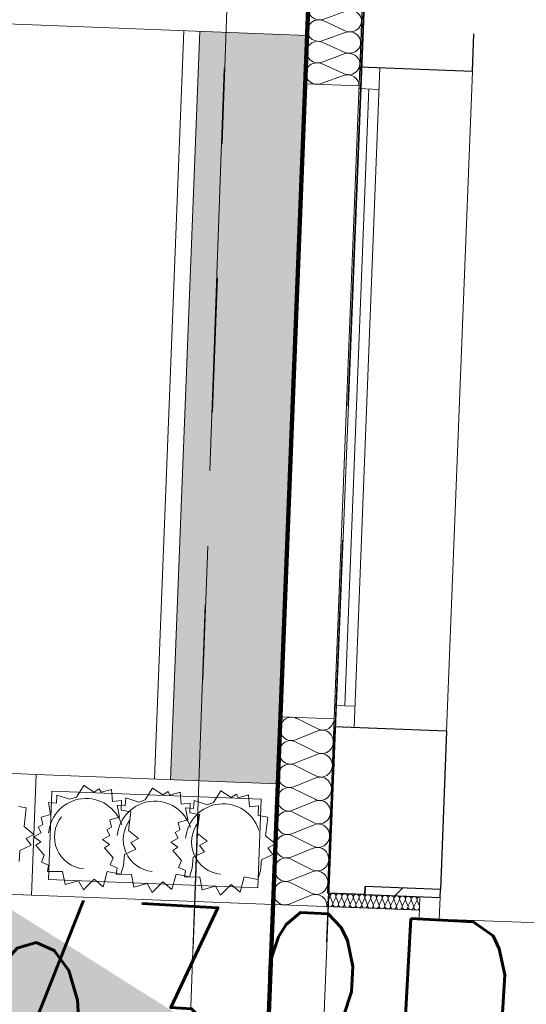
# Model space of a CAD drawing. Extents: x -134780 to 5540120, y 74663 to 5964901.
# Tile 32 of 84: x 5539578.65 to 5539580.54, y 5961332.02 to 5961335.69. Entities that reach past the tile are written whole.
import ezdxf
from ezdxf import colors
from ezdxf.entities.mleader import LeaderData, LeaderLine
from ezdxf.math import Vec2, Vec3

# ---------------------------------------------------------------- set-up
doc = ezdxf.new("R2010")
doc.units = 0
doc.header["$MEASUREMENT"] = 0
doc.set_wipeout_variables(frame=1)
doc.linetypes.add('L_0_03', pattern=[1, 0.5, -0.5])
doc.linetypes.add('L_0_06', pattern=[2, 1.5, -0.5])
for name, color, linetype, lineweight in [('#opisy', 7, 'Continuous', 0), ('312_budynek_ewidencyjny_Nr_Pióra__7', 7, 'Continuous', 13), ('_gaz', 2, 'Continuous', 90), ('Arch drogi_Nr_Pióra__21', 7, 'Continuous', 9), ('Arch schody_Nr_Pióra__21', 7, 'Continuous', 9), ('Arch wyburzenia_Nr_Pióra__46', 5, 'Continuous', 13), ('arch wypelnienia_Nr_Pióra__118', 7, 'Continuous', 211), ('arch wypelnienia_Nr_Pióra__55', 214, 'Continuous', 25), ('Arch ściany nośne_Nr_Pióra__21', 7, 'Continuous', 9), ('Arch ściany nośne_Nr_Pióra__27', 7, 'Continuous', 30), ('bt_Nr_Pióra__7', 7, 'Continuous', 13), ('INWENT.ŚCIANY_Nr_Pióra__1', 7, 'Continuous', 25), ('mapa', 7, 'Continuous', 13), ('trawnik_Nr_Pióra__7', 7, 'Continuous', 13), ('zasuwa_lub_zawor_Nr_Pióra__7', 7, 'Continuous', 13)]:
    doc.layers.add(name, color=color, linetype=linetype, lineweight=lineweight)
doc.layers.add('Arch ocieplenie', color=7, linetype='Continuous')
for name, color, linetype, lineweight, true_color in [('Arch ocieplenie_Nr_Pióra__22', 7, 'Continuous', 9, 0x7f7f7f), ('Arch okna_Nr_Pióra__4', 7, 'Continuous', 9, 0x029e21), ('arch wypelnienia_Nr_Pióra__17', 7, 'Continuous', 15, 0xdcd705), ('Arch wyposarzenie_Nr_Pióra__4', 7, 'Continuous', 9, 0x029e21)]:
    doc.layers.add(name, color=color, linetype=linetype, lineweight=lineweight, true_color=true_color)
doc.styles.add('ROMANS', font='romans', dxfattribs={"width": 0.8})
doc.styles.get("Standard").update_dxf_attribs({"font": 'txt', "bigfont": 'BIGFONT.SHX'})

# ---------------------------------------------------------------- blocks, each defined once
blk = doc.blocks.new('Izolacja cieplna 14_20', base_point=(-133901.1, 110627.8))
at = {"layer": 'Arch ocieplenie_Nr_Pióra__22', "linetype": 'Continuous'}
for p, q in [((-134041.5, 110629.9), (-133962.1, 110593.5)), ((-133962.3, 110586.8), (-134044.4, 110556.7)), ((-134044.6, 110550), (-133965.2, 110513.6)), ((-133965.4, 110506.8), (-134047.5, 110476.7)), ((-134047.8, 110470), (-133968.3, 110433.6)), ((-133968.6, 110426.9), (-134050.6, 110396.8)), ((-134050.9, 110390.1), (-133971.4, 110353.7)), ((-133971.7, 110347), (-134053.7, 110316.9)), ((-134054, 110310.2), (-133974.6, 110273.7)), ((-133974.8, 110267), (-134056.9, 110236.9)), ((-134057.1, 110230.2), (-133977.7, 110193.8)), ((-133977.9, 110187.1), (-134060, 110157)), ((-134060.2, 110150.3), (-133980.8, 110113.9)), ((-133981.1, 110107.2), (-134063.1, 110077.1))]:
    blk.add_line(p, q, dxfattribs=at)
for centre, start_param, end_param in [((-134060, 110594), 1.158003, 5.125183), ((-133943.6, 110629.4), 4.299596, 6.283185), ((-133946.7, 110549.5), 4.299595, 8.266774), ((-134063.1, 110514), 1.158003, 5.125183), ((-133949.8, 110469.6), 4.299595, 8.266774), ((-134066.2, 110434.1), 1.158003, 5.125183), ((-133953, 110389.6), 4.299595, 8.266774), ((-134069.4, 110354.1), 1.158003, 5.125183), ((-133956.1, 110309.7), 4.299595, 8.266774), ((-134072.5, 110274.2), 1.158003, 5.125183), ((-133959.2, 110229.8), 4.299595, 8.266774), ((-134075.6, 110194.3), 1.158003, 5.125183), ((-133962.3, 110149.8), 4.299595, 8.266774), ((-134078.7, 110114.3), 1.158003, 5.125183), ((-133965.4, 110069.9), 6.283185, 8.266774)]:
    blk.add_ellipse(centre, major_axis=(42.5, -1.7), ratio=0.940388, start_param=start_param, end_param=end_param, dxfattribs=at)
blk = doc.blocks.new('Izolacja cieplna 14_19', base_point=(-134015.1, 107710))
at = {"layer": 'Arch ocieplenie_Nr_Pióra__22', "linetype": 'Continuous'}
for p, q in [((-134155.6, 107711.8), (-134076.2, 107672.3)), ((-134076.5, 107665), (-134158.7, 107631.7)), ((-134159, 107624.4), (-134079.7, 107584.9)), ((-134079.9, 107577.5), (-134162.1, 107544.3)), ((-134162.4, 107537), (-134083.1, 107497.4)), ((-134083.4, 107490.1), (-134165.5, 107456.9)), ((-134165.8, 107449.5), (-134086.5, 107410)), ((-134086.8, 107402.7), (-134168.9, 107369.4)), ((-134169.2, 107362.1), (-134089.9, 107322.6)), ((-134090.2, 107315.2), (-134172.4, 107282)), ((-134172.7, 107274.7), (-134093.3, 107235.1)), ((-134093.6, 107227.8), (-134175.8, 107194.6)), ((-134176.1, 107187.2), (-134096.7, 107147.7)), ((-134097, 107140.4), (-134179.2, 107107.1)), ((-134179.5, 107099.8), (-134100.2, 107060.3)), ((-134100.5, 107052.9), (-134182.6, 107019.7))]:
    blk.add_line(p, q, dxfattribs=at)
for centre, start_param, end_param in [((-134174.2, 107672.4), 2.728799, 6.695979), ((-134057.6, 107711.7), 5.870392, 7.853982), ((-134061, 107624.2), 5.870392, 9.837571), ((-134177.6, 107585), 2.728799, 6.695979), ((-134064.5, 107536.8), 5.870392, 9.837571), ((-134181, 107497.6), 2.728799, 6.695979), ((-134067.9, 107449.4), 5.870392, 9.837571), ((-134184.4, 107410.1), 2.728799, 6.695979), ((-134071.3, 107361.9), 5.870392, 9.837571), ((-134187.8, 107322.7), 2.728799, 6.695979), ((-134074.7, 107274.5), 5.870392, 9.837571), ((-134191.3, 107235.3), 2.728799, 6.695979), ((-134078.1, 107187.1), 5.870392, 9.837571), ((-134194.7, 107147.8), 2.728799, 6.695979), ((-134081.5, 107099.6), 5.870392, 9.837571), ((-134198.1, 107060.4), 2.728799, 6.695979), ((-134085, 107012.2), 1.570796, 3.554385)]:
    blk.add_ellipse(centre, major_axis=(-1.7, -43.7), ratio=0.972243, start_param=start_param, end_param=end_param, dxfattribs=at)
blk = doc.blocks.new('mapa')
at = {"layer": 'arch wypelnienia_Nr_Pióra__17', "linetype": 'Continuous', "lineweight": 0}
blk.add_hatch(color=253, dxfattribs=at).paths.add_polyline_path([(5539579.6226, 5961333.0927), (5539579.7148, 5961335.4509), (5539579.7218, 5961335.6307), (5539579.3221, 5961335.6464), (5539579.2132, 5961332.8585), (5539579.6129, 5961332.8429)], flags=0)
at = {"layer": 'arch wypelnienia_Nr_Pióra__55', "linetype": 'Continuous'}
blk.add_hatch(color=252, dxfattribs=at).paths.add_polyline_path([(5539579.3385, 5961331.9212), (5539577.3475, 5961330.8731), (5539577.4353, 5961333.1214)], flags=0)
at = {"layer": 'Arch ściany nośne_Nr_Pióra__21', "linetype": 'Continuous'}
h = blk.add_hatch(dxfattribs=at)
h.set_pattern_fill('Common_Brick', color=252, scale=0.001, style=0, pattern_type=2)
h.set_pattern_definition([(45, (5539713.8376, 5961225.37486), (-0.09192388, 0.09192388), [])])
h.paths.add_polyline_path([(5539579.937, 5961332.4299), (5539580.2168, 5961332.419), (5539580.2179, 5961332.4489), (5539579.9381, 5961332.4599)], flags=0)
at = {"layer": '312_budynek_ewidencyjny_Nr_Pióra__7', "color": 252, "linetype": 'Continuous', "flags": 128}
blk.add_lwpolyline([(5539579.56, 5961326.37), (5539580.53, 5961350.62)], dxfattribs=at)
at = {"layer": 'Arch drogi_Nr_Pióra__21', "linetype": 'Continuous'}
for p, q in [((5539579.1532, 5961332.8608), (5539579.2622, 5961335.6487)), ((5539579.2132, 5961332.8585), (5539579.3221, 5961335.6464))]:
    blk.add_line(p, q, dxfattribs=at)
at = {"layer": 'Arch ocieplenie_Nr_Pióra__22', "color": 252, "linetype": 'Continuous'}
for p, q in [((5539579.8064, 5961332.4201), (5539579.7966, 5961332.4003)), ((5539579.8164, 5961332.3995), (5539579.8082, 5961332.42)), ((5539579.8279, 5961332.4193), (5539579.8182, 5961332.3994)), ((5539579.8379, 5961332.3986), (5539579.8297, 5961332.4192)), ((5539579.8495, 5961332.4184), (5539579.8397, 5961332.3986)), ((5539579.8594, 5961332.3978), (5539579.8513, 5961332.4183)), ((5539579.871, 5961332.4176), (5539579.8613, 5961332.3977)), ((5539579.881, 5961332.397), (5539579.8728, 5961332.4175)), ((5539579.8926, 5961332.4167), (5539579.8828, 5961332.3969)), ((5539579.9025, 5961332.3961), (5539579.8944, 5961332.4167)), ((5539579.9141, 5961332.4159), (5539579.9043, 5961332.3961)), ((5539579.9241, 5961332.3953), (5539579.9159, 5961332.4158)), ((5539579.9356, 5961332.415), (5539579.9259, 5961332.3952)), ((5539579.9456, 5961332.3944), (5539579.9375, 5961332.415)), ((5539579.9572, 5961332.4142), (5539579.9474, 5961332.3944)), ((5539579.9672, 5961332.3936), (5539579.959, 5961332.4141)), ((5539579.9787, 5961332.4134), (5539579.969, 5961332.3935)), ((5539579.9887, 5961332.3928), (5539579.9805, 5961332.4133)), ((5539580.0003, 5961332.4125), (5539579.9905, 5961332.3927)), ((5539580.0103, 5961332.3919), (5539580.0021, 5961332.4124)), ((5539580.0218, 5961332.4117), (5539580.0121, 5961332.3918)), ((5539580.0318, 5961332.3911), (5539580.0236, 5961332.4116)), ((5539580.0434, 5961332.4108), (5539580.0336, 5961332.391)), ((5539580.0534, 5961332.3902), (5539580.0452, 5961332.4108)), ((5539580.0649, 5961332.41), (5539580.0552, 5961332.3902)), ((5539580.0749, 5961332.3894), (5539580.0667, 5961332.4099)), ((5539580.0865, 5961332.4091), (5539580.0767, 5961332.3893)), ((5539580.0965, 5961332.3885), (5539580.0883, 5961332.4091)), ((5539580.108, 5961332.4083), (5539580.0983, 5961332.3885)), ((5539580.118, 5961332.3877), (5539580.1098, 5961332.4082)), ((5539580.1296, 5961332.4075), (5539580.1198, 5961332.3876)), ((5539580.1395, 5961332.3869), (5539580.1314, 5961332.4074))]:
    blk.add_line(p, q, dxfattribs=at)
for centre, start_param, end_param in [((5539579.7967, 5961332.4247), 2.7288, 4.712389), ((5539579.8182, 5961332.4239), 2.7288, 6.695979), ((5539579.8398, 5961332.4231), 2.7288, 6.695979), ((5539579.8613, 5961332.4222), 2.7288, 6.695979), ((5539579.8829, 5961332.4214), 2.7288, 6.695979), ((5539579.9044, 5961332.4205), 2.7288, 6.695979), ((5539579.9259, 5961332.4197), 2.7288, 6.695979), ((5539579.9475, 5961332.4188), 2.7288, 6.695979), ((5539579.8063, 5961332.3956), 5.870392, 9.837571), ((5539579.8279, 5961332.3948), 5.870392, 9.837571), ((5539579.8494, 5961332.3939), 5.870392, 9.837571), ((5539579.871, 5961332.3931), 5.870392, 9.837571), ((5539579.8925, 5961332.3922), 5.870392, 9.837571), ((5539579.914, 5961332.3914), 5.870392, 9.837571), ((5539579.9356, 5961332.3906), 5.870392, 9.837571), ((5539579.9571, 5961332.3897), 5.870392, 9.837571), ((5539579.969, 5961332.418), 2.7288, 6.695979), ((5539579.9787, 5961332.3889), 5.870392, 9.837571), ((5539579.9906, 5961332.4172), 2.7288, 6.695979), ((5539580.0121, 5961332.4163), 2.7288, 6.695979), ((5539580.0337, 5961332.4155), 2.7288, 6.695979), ((5539580.0552, 5961332.4146), 2.7288, 6.695979), ((5539580.0768, 5961332.4138), 2.7288, 6.695979), ((5539580.0983, 5961332.413), 2.7288, 6.695979), ((5539580.1199, 5961332.4121), 2.7288, 6.695979), ((5539580.1414, 5961332.4113), 4.712389, 6.695979), ((5539580.0002, 5961332.388), 5.870392, 9.837571), ((5539580.0218, 5961332.3872), 5.870392, 9.837571), ((5539580.0433, 5961332.3863), 5.870392, 9.837571), ((5539580.0649, 5961332.3855), 5.870392, 9.837571), ((5539580.0864, 5961332.3847), 5.870392, 9.837571), ((5539580.108, 5961332.3838), 5.870392, 9.837571), ((5539580.1295, 5961332.383), 5.870392, 9.837571)]:
    blk.add_ellipse(centre, major_axis=(-0.0108, 0.0004), ratio=0.986338, start_param=start_param, end_param=end_param, dxfattribs=at)
at = {"layer": 'Arch okna_Nr_Pióra__4', "color": 252, "linetype": 'Continuous'}
for p, q in [((5539579.9174, 5961335.513), (5539579.8213, 5961333.0549)), ((5539579.9923, 5961335.5101), (5539579.8962, 5961333.052)), ((5539580.3371, 5961335.4966), (5539580.241, 5961333.0385)), ((5539579.9517, 5961335.4316), (5539579.8619, 5961333.1334)), ((5539579.9892, 5961335.4302), (5539579.9143, 5961335.4331)), ((5539579.8994, 5961333.1319), (5539579.8244, 5961333.1348)), ((5539580.1418, 5961332.4219), (5539580.1387, 5961332.342)), ((5539580.2168, 5961332.419), (5539580.2136, 5961332.339)), ((5539580.2136, 5961332.339), (5539580.1387, 5961332.342)), ((5539580.2136, 5961332.339), (5539581.113, 5961332.3039))]:
    blk.add_line(p, q, dxfattribs=at)
at = {"layer": 'Arch okna_Nr_Pióra__4', "color": 253, "linetype": 'Continuous'}
blk.add_line((5539579.7148, 5961335.4509), (5539579.6226, 5961333.0927), dxfattribs=at)
at = {"layer": 'Arch okna_Nr_Pióra__4', "color": 252, "linetype": 'Continuous'}
blk.add_arc((5539580.2136, 5961332.339), 0.9, 267.7616, 357.7616, dxfattribs=at)
at = {"layer": 'Arch schody_Nr_Pióra__21', "color": 252, "linetype": 'Continuous'}
for p, q in [((5539579.7218, 5961335.6307), (5539572.2775, 5961335.9217)), ((5539578.7135, 5961332.878), (5539577.8142, 5961332.9132)), ((5539578.696, 5961332.4284), (5539578.7135, 5961332.878)), ((5539578.696, 5961332.4284), (5539578.7135, 5961332.878)), ((5539579.6129, 5961332.8429), (5539578.7135, 5961332.878)), ((5539579.5953, 5961332.3932), (5539579.6129, 5961332.8429)), ((5539578.7712, 5961332.8157), (5539578.7583, 5961332.486)), ((5539579.5506, 5961332.7853), (5539578.7712, 5961332.8157)), ((5539579.5377, 5961332.4555), (5539579.5506, 5961332.7853)), ((5539578.7583, 5961332.486), (5539579.5377, 5961332.4555)), ((5539577.7967, 5961332.4635), (5539578.696, 5961332.4284)), ((5539578.696, 5961332.4284), (5539579.5953, 5961332.3932))]:
    blk.add_line(p, q, dxfattribs=at)
at = {"layer": 'Arch wyburzenia_Nr_Pióra__46', "color": 252, "linetype": 'Continuous'}
for p, q in [((5539579.7367, 5961336.0105), (5539579.7148, 5961335.4509)), ((5539579.7148, 5961335.4509), (5539579.9146, 5961335.4431)), ((5539579.6226, 5961333.0927), (5539579.5953, 5961332.3932)), ((5539579.8225, 5961333.0849), (5539579.6226, 5961333.0927)), ((5539579.5953, 5961332.3932), (5539580.1399, 5961332.3719))]:
    blk.add_line(p, q, dxfattribs=at)
at = {"layer": 'arch wypelnienia_Nr_Pióra__118', "linetype": 'Continuous', "flags": 128}
blk.add_lwpolyline([(5539579.0885, 5961327.109), (5539579.0561, 5961326.2796), (5539592.7057, 5961325.7461), (5539592.7381, 5961326.5754), (5539592.4383, 5961326.5872), (5539592.7312, 5961334.0814), (5539592.8773, 5961337.8086), (5539594.9154, 5961337.7289), (5539595.0573, 5961341.3599), (5539593.023, 5961341.4356), (5539593.4687, 5961352.947), (5539593.7684, 5961352.9353), (5539593.7872, 5961353.415), (5539593.2876, 5961353.4345), (5539593.2905, 5961353.5105), (5539586.99, 5961353.68), (5539586.89, 5961350.36), (5539580.53, 5961350.62), (5539580.5363, 5961350.8085), (5539580.0155, 5961350.8259), (5539579.9968, 5961350.3462), (5539580.2966, 5961350.3345), (5539579.3883, 5961327.0973)], close=True, dxfattribs=at)
at = {"layer": 'Arch wyposarzenie_Nr_Pióra__4', "color": 252, "linetype": 'Continuous'}
for p, q in [((5539578.8634, 5961332.7933), (5539578.8905, 5961332.837)), ((5539578.8905, 5961332.837), (5539578.9287, 5961332.8118)), ((5539578.7886, 5961332.7712), (5539578.7904, 5961332.7999)), ((5539578.7904, 5961332.7999), (5539578.8387, 5961332.7849)), ((5539578.9287, 5961332.8118), (5539578.948, 5961332.8237)), ((5539578.948, 5961332.8237), (5539578.9551, 5961332.811)), ((5539578.9551, 5961332.811), (5539578.993, 5961332.8215)), ((5539578.993, 5961332.8215), (5539578.9972, 5961332.7767)), ((5539579.1193, 5961332.7833), (5539579.1464, 5961332.827)), ((5539579.1464, 5961332.827), (5539579.1846, 5961332.8018)), ((5539579.1846, 5961332.8018), (5539579.2039, 5961332.8137)), ((5539579.2039, 5961332.8137), (5539579.211, 5961332.801)), ((5539579.211, 5961332.801), (5539579.2489, 5961332.8115)), ((5539579.2489, 5961332.8115), (5539579.2531, 5961332.7667)), ((5539579.3735, 5961332.7734), (5539579.4007, 5961332.8171)), ((5539579.4007, 5961332.8171), (5539579.4389, 5961332.7918)), ((5539579.4389, 5961332.7918), (5539579.4582, 5961332.8038)), ((5539579.4582, 5961332.8038), (5539579.4652, 5961332.7911)), ((5539579.4652, 5961332.7911), (5539579.5032, 5961332.8015)), ((5539579.5032, 5961332.8015), (5539579.5074, 5961332.7567)), ((5539578.7669, 5961332.7284), (5539578.7589, 5961332.773)), ((5539578.7589, 5961332.773), (5539578.7886, 5961332.7712)), ((5539578.8387, 5961332.7849), (5539578.8634, 5961332.7933)), ((5539578.9972, 5961332.7767), (5539579.0306, 5961332.7804)), ((5539579.0228, 5961332.7184), (5539579.0148, 5961332.763)), ((5539579.0148, 5961332.763), (5539579.0445, 5961332.7612)), ((5539579.0306, 5961332.7804), (5539579.0295, 5961332.7441)), ((5539579.0445, 5961332.7612), (5539579.0463, 5961332.7899)), ((5539579.0463, 5961332.7899), (5539579.0946, 5961332.7749)), ((5539579.0946, 5961332.7749), (5539579.1193, 5961332.7833)), ((5539579.2531, 5961332.7667), (5539579.2865, 5961332.7704)), ((5539579.2865, 5961332.7704), (5539579.2854, 5961332.7341)), ((5539579.2988, 5961332.7513), (5539579.3006, 5961332.78)), ((5539579.3006, 5961332.78), (5539579.3489, 5961332.765)), ((5539579.3489, 5961332.765), (5539579.3735, 5961332.7734)), ((5539579.5074, 5961332.7567), (5539579.5408, 5961332.7605)), ((5539579.5408, 5961332.7605), (5539579.5397, 5961332.7242)), ((5539578.6472, 5961332.7587), (5539578.6762, 5961332.7535)), ((5539578.6762, 5961332.7535), (5539578.6678, 5961332.6836)), ((5539578.7312, 5961332.7179), (5539578.7669, 5961332.7284)), ((5539579.0295, 5961332.7441), (5539579.0364, 5961332.7435)), ((5539579.0364, 5961332.7435), (5539579.0654, 5961332.7383)), ((5539579.0654, 5961332.7383), (5539579.0569, 5961332.6684)), ((5539579.2771, 5961332.7085), (5539579.2691, 5961332.753)), ((5539579.2691, 5961332.753), (5539579.2988, 5961332.7513)), ((5539579.2854, 5961332.7341), (5539579.2923, 5961332.7335)), ((5539579.2923, 5961332.7335), (5539579.3213, 5961332.7283)), ((5539579.3213, 5961332.7283), (5539579.3128, 5961332.6584)), ((5539579.5397, 5961332.7242), (5539579.5466, 5961332.7235)), ((5539579.5466, 5961332.7235), (5539579.5755, 5961332.7184)), ((5539578.7202, 5961332.6807), (5539578.7381, 5961332.6911)), ((5539578.7381, 5961332.6911), (5539578.7312, 5961332.7179)), ((5539578.9871, 5961332.7079), (5539579.0228, 5961332.7184)), ((5539578.994, 5961332.6811), (5539578.9871, 5961332.7079)), ((5539579.2414, 5961332.698), (5539579.2771, 5961332.7085)), ((5539579.2483, 5961332.6712), (5539579.2414, 5961332.698)), ((5539579.5755, 5961332.7184), (5539579.5671, 5961332.6485)), ((5539578.6678, 5961332.6836), (5539578.7048, 5961332.6544)), ((5539578.7048, 5961332.6544), (5539578.6759, 5961332.6387)), ((5539578.7045, 5961332.6455), (5539578.7318, 5961332.66)), ((5539578.7318, 5961332.66), (5539578.7202, 5961332.6807)), ((5539578.9603, 5961332.6355), (5539578.9877, 5961332.65)), ((5539578.9761, 5961332.6707), (5539578.994, 5961332.6811)), ((5539578.9877, 5961332.65), (5539578.9761, 5961332.6707)), ((5539579.0569, 5961332.6684), (5539579.094, 5961332.6391)), ((5539579.2304, 5961332.6607), (5539579.2483, 5961332.6712)), ((5539579.2419, 5961332.64), (5539579.2304, 5961332.6607)), ((5539579.3128, 5961332.6584), (5539579.3498, 5961332.6291)), ((5539578.6944, 5961332.6144), (5539578.6522, 5961332.5946)), ((5539578.6759, 5961332.6387), (5539578.6944, 5961332.6144)), ((5539578.7306, 5961332.6263), (5539578.7045, 5961332.6455)), ((5539578.7113, 5961332.6141), (5539578.7306, 5961332.6263)), ((5539578.7432, 5961332.5767), (5539578.7113, 5961332.6141)), ((5539578.9865, 5961332.6163), (5539578.9603, 5961332.6355)), ((5539578.9672, 5961332.6041), (5539578.9865, 5961332.6163)), ((5539579.094, 5961332.6391), (5539579.065, 5961332.6235)), ((5539579.065, 5961332.6235), (5539579.0836, 5961332.5992)), ((5539579.2146, 5961332.6256), (5539579.2419, 5961332.64)), ((5539579.2408, 5961332.6064), (5539579.2146, 5961332.6256)), ((5539579.3498, 5961332.6291), (5539579.3209, 5961332.6135)), ((5539579.3209, 5961332.6135), (5539579.3394, 5961332.5892)), ((5539579.5671, 5961332.6485), (5539579.6041, 5961332.6192)), ((5539579.6041, 5961332.6192), (5539579.5752, 5961332.6036)), ((5539578.6522, 5961332.5946), (5539578.6492, 5961332.5533)), ((5539578.7327, 5961332.5503), (5539578.7432, 5961332.5767)), ((5539578.9991, 5961332.5667), (5539578.9672, 5961332.6041)), ((5539579.0413, 5961332.5794), (5539579.0384, 5961332.5381)), ((5539579.0836, 5961332.5992), (5539579.0413, 5961332.5794)), ((5539579.2215, 5961332.5942), (5539579.2408, 5961332.6064)), ((5539579.2534, 5961332.5568), (5539579.2215, 5961332.5942)), ((5539579.3394, 5961332.5892), (5539579.2972, 5961332.5694)), ((5539579.5937, 5961332.5793), (5539579.5515, 5961332.5594)), ((5539579.5752, 5961332.6036), (5539579.5937, 5961332.5793)), ((5539578.7591, 5961332.5394), (5539578.7327, 5961332.5503)), ((5539578.9886, 5961332.5403), (5539578.9991, 5961332.5667)), ((5539579.015, 5961332.5294), (5539578.9886, 5961332.5403)), ((5539579.2429, 5961332.5304), (5539579.2534, 5961332.5568)), ((5539579.2972, 5961332.5694), (5539579.2943, 5961332.5281)), ((5539579.5515, 5961332.5594), (5539579.5486, 5961332.5182)), ((5539578.7551, 5961332.5163), (5539578.7591, 5961332.5394)), ((5539578.8116, 5961332.5154), (5539578.7551, 5961332.5163)), ((5539578.8203, 5961332.4674), (5539578.8116, 5961332.5154)), ((5539578.9776, 5961332.5155), (5539578.962, 5961332.4588)), ((5539579.0284, 5961332.5063), (5539578.9776, 5961332.5155)), ((5539579.011, 5961332.5063), (5539579.015, 5961332.5294)), ((5539579.0675, 5961332.5054), (5539579.011, 5961332.5063)), ((5539579.0384, 5961332.5381), (5539579.0284, 5961332.5063)), ((5539579.0762, 5961332.4574), (5539579.0675, 5961332.5054)), ((5539579.2335, 5961332.5055), (5539579.2179, 5961332.4488)), ((5539579.2843, 5961332.4963), (5539579.2335, 5961332.5055)), ((5539579.2692, 5961332.5195), (5539579.2429, 5961332.5304)), ((5539579.2653, 5961332.4964), (5539579.2692, 5961332.5195)), ((5539579.2943, 5961332.5281), (5539579.2843, 5961332.4963)), ((5539579.5486, 5961332.5182), (5539579.5385, 5961332.4864)), ((5539578.8708, 5961332.4816), (5539578.8203, 5961332.4674)), ((5539578.8887, 5961332.4475), (5539578.8708, 5961332.4816)), ((5539578.9285, 5961332.4877), (5539578.8887, 5961332.4475)), ((5539578.962, 5961332.4588), (5539578.9285, 5961332.4877)), ((5539579.1267, 5961332.4716), (5539579.0762, 5961332.4574)), ((5539579.1446, 5961332.4375), (5539579.1267, 5961332.4716)), ((5539579.1843, 5961332.4777), (5539579.1446, 5961332.4375)), ((5539579.2179, 5961332.4488), (5539579.1843, 5961332.4777)), ((5539579.3218, 5961332.4955), (5539579.2653, 5961332.4964)), ((5539579.3305, 5961332.4475), (5539579.3218, 5961332.4955)), ((5539579.4386, 5961332.4678), (5539579.3988, 5961332.4276)), ((5539579.4722, 5961332.4389), (5539579.4386, 5961332.4678)), ((5539579.4878, 5961332.4956), (5539579.4722, 5961332.4389)), ((5539579.5385, 5961332.4864), (5539579.4878, 5961332.4956)), ((5539579.381, 5961332.4617), (5539579.3305, 5961332.4475)), ((5539579.3988, 5961332.4276), (5539579.381, 5961332.4617))]:
    blk.add_line(p, q, dxfattribs=at)
for centre, major_axis, start_param, end_param in [((5539578.8985, 5961332.6456), (-0.0056, -0.1425), 1.927535, 4.652962), ((5539579.1544, 5961332.6356), (-0.0056, -0.1425), 1.927535, 4.652962), ((5539579.4087, 5961332.6257), (-0.0056, -0.1425), 1.927535, 4.652962), ((5539578.8985, 5961332.6456), (-0.0047, -0.1193), 4.078423, 6.243896), ((5539579.1544, 5961332.6356), (-0.0047, -0.1193), 4.078423, 6.243896), ((5539579.4087, 5961332.6257), (-0.0047, -0.1193), 4.078423, 6.243896)]:
    blk.add_ellipse(centre, major_axis=major_axis, ratio=0.982005, start_param=start_param, end_param=end_param, dxfattribs=at)
at = {"layer": 'Arch ściany nośne_Nr_Pióra__27', "color": 252, "linetype": 'Continuous'}
for p, q in [((5539579.9381, 5961332.4599), (5539579.937, 5961332.4299)), ((5539579.937, 5961332.4299), (5539580.2168, 5961332.419)), ((5539580.2179, 5961332.4489), (5539579.9381, 5961332.4599)), ((5539580.2168, 5961332.419), (5539580.2179, 5961332.4489))]:
    blk.add_line(p, q, dxfattribs=at)
at = {"layer": 'bt_Nr_Pióra__7', "color": 252, "linetype": 'L_0_06'}
for p, q in [((5539579.075, 5961326.014), (5539579.85, 5961347.77)), ((5539580.41, 5961347.74), (5539579.56, 5961326.37))]:
    blk.add_line(p, q, dxfattribs=at)
at = {"layer": 'INWENT.ŚCIANY_Nr_Pióra__1', "color": 252, "linetype": 'Continuous'}
for p, q in [((5539579.9353, 5961335.9727), (5539579.9174, 5961335.513)), ((5539580.3371, 5961335.4966), (5539580.3425, 5961335.6365)), ((5539579.9174, 5961335.513), (5539579.9162, 5961335.483)), ((5539580.3371, 5961335.4966), (5539579.9174, 5961335.513)), ((5539579.8213, 5961333.0549), (5539579.7971, 5961332.4354)), ((5539580.241, 5961333.0385), (5539579.8213, 5961333.0549)), ((5539580.241, 5961333.0385), (5539580.2179, 5961332.4489)), ((5539579.937, 5961332.4299), (5539579.7971, 5961332.4354)), ((5539579.937, 5961332.4299), (5539579.9381, 5961332.4599)), ((5539580.2179, 5961332.4489), (5539579.9381, 5961332.4599))]:
    blk.add_line(p, q, dxfattribs=at)
at = {"layer": 'trawnik_Nr_Pióra__7', "color": 252, "linetype": 'L_0_03', "flags": 128}
blk.add_lwpolyline([(5539577.6524, 5961325.0122), (5539575.85, 5961335.03), (5539573.9, 5961345.78), (5539579.782, 5961345.7343), (5539579.075, 5961326.014), (5539592.6, 5961325.48), (5539592.445, 5961324.71)], close=True, dxfattribs=at)
at = {"layer": 'Arch ocieplenie', "color": 252, "linetype": 'Continuous', "lineweight": 9, "xscale": 0.001, "yscale": 0.001, "zscale": 0.001}
for name, p in [('Izolacja cieplna 14_20', (5539579.9365, 5961336.0026)), ('Izolacja cieplna 14_19', (5539579.8225, 5961333.0849))]:
    blk.add_blockref(name, p, dxfattribs=at)

msp = doc.modelspace()

# ---------------------------------------------------------------- block references
at = {"layer": 'mapa', "color": 4, "lineweight": 40}
msp.add_blockref('mapa', (0, 0), dxfattribs=at)

# ---------------------------------------------------------------- next in the draw order: texts
at = {"layer": '_gaz', "color": 7, "lineweight": 35, "ltscale": 0.1, "style": 'ROMANS', "width": 0.6}
msp.add_text('g%%C32PE', height=1, rotation=356.8341, dxfattribs=at).set_placement((5539577.922, 5961331.4605))

# ---------------------------------------------------------------- next in the draw order: leaders
at = {"layer": '#opisy', "lineweight": 0}
ml = msp.add_multileader_mtext('Standard', dxfattribs=at)
ml.set_content('\\fArial|b0|i0|c238|p34;\\A1;G11 ', color=256)
ml.set_leader_properties()
ml.build(insert=Vec2(0, 0))
ml.multileader.update_dxf_attribs({"text_left_attachment_type": 5, "text_right_attachment_type": 5, "dogleg_length": 0.36, "arrow_head_size": 0.18})
ctx = ml.context
ctx.base_point, ctx.char_height, ctx.arrow_head_size, ctx.landing_gap_size, ctx.plane_origin = Vec3(5539524.6362, 5961334.0989), 1.5, 0.18, 0.09, Vec3(5539544.0139, 5961304.8433)
ctx.left_attachment, ctx.right_attachment, ctx.text_align_type = 5, 5, 2
notes = []
notes.append((ctx, [(0, (1, 1, 0), (5539532.1002, 5961332.5734), (-1, 0), 0.36, [(0, [(5539580.1231, 5961348.853)], 0, [])])]))
ctx.mtext.insert, ctx.mtext.alignment, ctx.mtext.flow_direction = Vec3(5539531.6502, 5961334.3989), 3, 5
ml = msp.add_multileader_mtext('Standard', dxfattribs=at)
ml.set_content('\\fArial|b0|i0|c238|p34;\\A1;S3 ', color=256)
ml.set_leader_properties()
ml.build(insert=Vec2(0, 0))
ml.multileader.update_dxf_attribs({"text_left_attachment_type": 5, "text_right_attachment_type": 5, "dogleg_length": 0.36, "arrow_head_size": 0.18})
ctx = ml.context
ctx.base_point, ctx.char_height, ctx.arrow_head_size, ctx.landing_gap_size, ctx.plane_origin = Vec3(5539526.7182, 5961329.3933), 1.5, 0.18, 0.09, Vec3(5539505.815, 5961314.531)
ctx.left_attachment, ctx.right_attachment, ctx.text_align_type = 5, 5, 2
notes.append((ctx, [(0, (1, 1, 0), (5539531.9982, 5961330.1666), (-1, 0), 0.36, [(0, [(5539579.816, 5961346.7521)], 0, [])])]))
ctx.mtext.insert, ctx.mtext.alignment, ctx.mtext.flow_direction = Vec3(5539531.5482, 5961331.9921), 3, 5
ml = msp.add_multileader_mtext('Standard', dxfattribs=at)
ml.set_content('\\fArial|b0|i0|c238|p34;\\A1;G9.1 ', color=256)
ml.set_leader_properties()
ml.build(insert=Vec2(0, 0))
ml.multileader.update_dxf_attribs({"text_left_attachment_type": 5, "text_right_attachment_type": 5, "dogleg_length": 0.36, "arrow_head_size": 0.18})
ctx = ml.context
ctx.base_point, ctx.char_height, ctx.arrow_head_size, ctx.landing_gap_size, ctx.plane_origin = Vec3(5539523.3369, 5961326.5257), 1.5, 0.18, 0.09, Vec3(5539545.6396, 5961297.27)
ctx.left_attachment, ctx.right_attachment, ctx.text_align_type = 5, 5, 2
notes.append((ctx, [(0, (1, 1, 0), (5539531.9649, 5961325.0002), (-1, 0), 0.36, [(0, [(5539579.9426, 5961339.7526)], 0, [])])]))
ctx.mtext.insert, ctx.mtext.alignment, ctx.mtext.flow_direction = Vec3(5539531.5149, 5961326.8257), 3, 5
for ctx, leaders in notes:
    for number, flags, end, landing, length, lines in leaders:
        leader = LeaderData()
        leader.index, (leader.has_last_leader_line, leader.has_dogleg_vector, leader.attachment_direction) = number, flags
        leader.last_leader_point, leader.dogleg_vector, leader.dogleg_length = Vec3(end), Vec3(landing), length
        for number, points, colour, breaks in lines:
            line = LeaderLine()
            line.index, line.vertices, line.color, line.breaks = number, Vec3.list(points), colors.encode_raw_color(colour), breaks
            leader.lines.append(line)
        ctx.leaders.append(leader)

# ---------------------------------------------------------------- next in the draw order: wipeouts: each hides what was drawn before it
msp.add_wipeout([(5539444.713, 5961266.9628), (5539444.713, 5961415.4628), (5539654.713, 5961415.4628), (5539651.713, 5961412.4128), (5539457.213, 5961412.4128), (5539457.213, 5961270.0128), (5539651.713, 5961270.0128), (5539654.713, 5961266.9628)]).dxf.layer = 'zasuwa_lub_zawor_Nr_Pióra__7'

doc.saveas('drawing.dxf')
